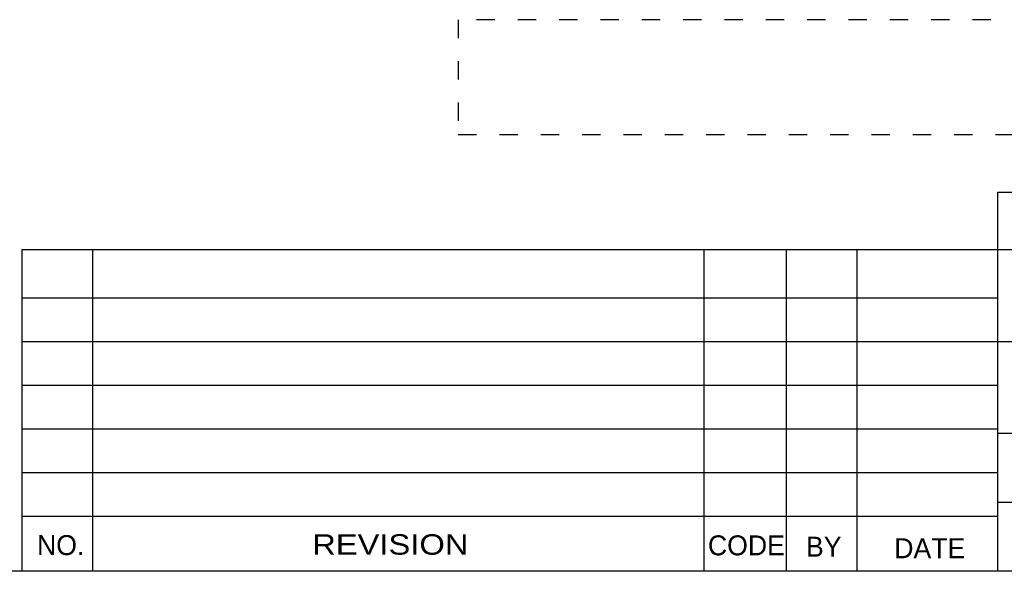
# Model space of a CAD drawing. Header units: inches. Extents: x -17.2 to 17.5, y -11.2 to 11.2.
# Tile 27 of 41: x 4.7 to 10.1, y -11.2 to -8.2. Entities that reach past the tile are written whole.
import ezdxf
from ezdxf.enums import TextEntityAlignment as Align

# ---------------------------------------------------------------- set-up
doc = ezdxf.new("R2010")
doc.units = ezdxf.units.IN
doc.header["$LTSCALE"] = 2.5
doc.header["$MEASUREMENT"] = 0
doc.linetypes.add('SDS2_3', pattern=[0.05, 0, -0.05])
doc.layers.add('Layer_0', color=7, linetype='Continuous')

msp = doc.modelspace()

# ---------------------------------------------------------------- linework, layer by layer
at = {"layer": 'Layer_0', "color": 6, "linetype": 'SDS2_3'}
for p, q in [((7.125, -8.25), (7.125, -8.875)), ((17, -8.25), (7.125, -8.25)), ((7.125, -8.875), (17, -8.875))]:
    msp.add_line(p, q, dxfattribs=at)
at = {"layer": 'Layer_0', "color": 2, "linetype": 'Continuous'}
for p, q in [((10.0625, -9.5), (10.0625, -9.1875)), ((10.0625, -9.1875), (15.125, -9.1875)), ((4.75, -9.5), (17.25, -9.5)), ((4.75, -9.5), (4.75, -11.25)), ((10.0625, -11.25), (10.0625, -9.5)), ((4.75, -10.95), (10.0638, -10.95)), ((17.25, -11.25), (-17.25, -11.25))]:
    msp.add_line(p, q, dxfattribs=at)
at = {"layer": 'Layer_0', "color": 1, "linetype": 'Continuous'}
for p, q in [((5.1341, -9.5), (5.1341, -11.25)), ((8.4633, -9.5), (8.4633, -11.25)), ((8.9114, -9.5), (8.9114, -11.25)), ((9.2955, -9.5), (9.2955, -11.25)), ((4.75, -9.7625), (10.0638, -9.7625)), ((4.75, -10), (10.0638, -10)), ((10.0625, -10), (15.125, -10)), ((4.75, -10.2375), (10.0638, -10.2375)), ((4.75, -10.475), (10.0638, -10.475)), ((15.125, -10.5), (10.0625, -10.5)), ((4.75, -10.7125), (10.0638, -10.7125)), ((15.125, -10.875), (10.0625, -10.875))]:
    msp.add_line(p, q, dxfattribs=at)

# ---------------------------------------------------------------- texts
at = {"layer": 'Layer_0', "color": 2, "linetype": 'Continuous'}
for s, p in [('NO.', (4.9617, -11.1619)), ('DATE', (9.6928, -11.1789))]:
    msp.add_text(s, height=0.10838, dxfattribs=at).set_placement(p, align=Align.CENTER)
at = {"layer": 'Layer_0', "color": 2, "linetype": 'Continuous', "width": 1.2}
msp.add_text('REVISION', height=0.11096, dxfattribs=at).set_placement((6.7561, -11.1597), align=Align.CENTER)
at = {"layer": 'Layer_0', "color": 2, "linetype": 'Continuous'}
for s, p in [('CODE', (8.4851, -11.1631)), ('BY', (9.0189, -11.17))]:
    msp.add_text(s, height=0.10838, dxfattribs=at).set_placement(p)

doc.saveas('drawing.dxf')
